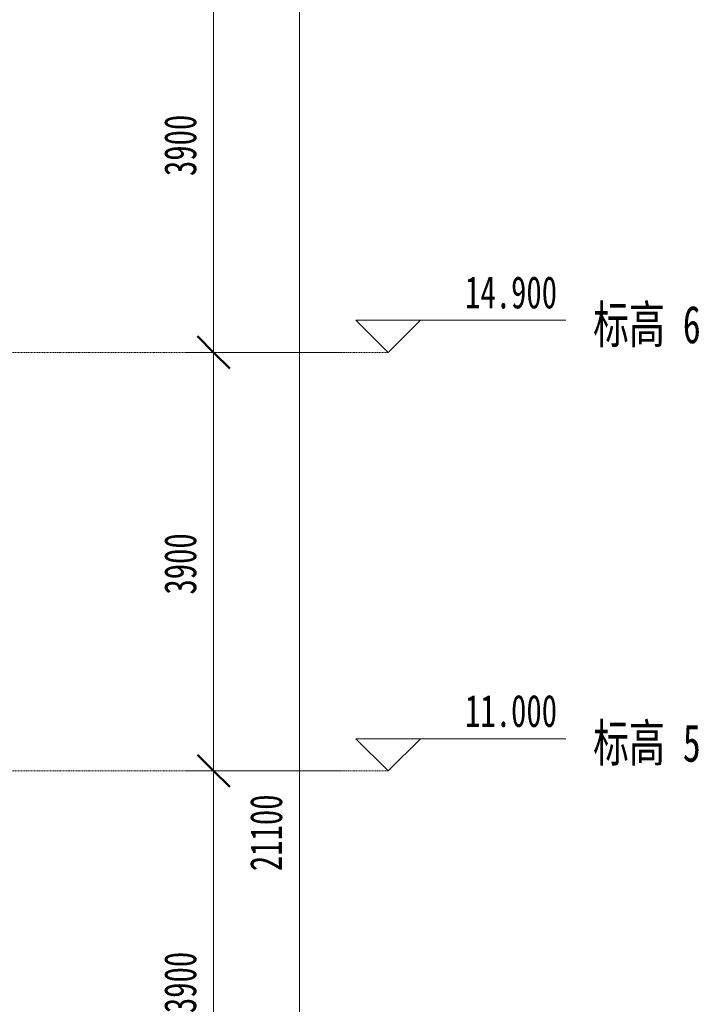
# Model space of a CAD drawing. Header units: millimetres. Extents: x -11855 to 17901, y -4699 to 23503.
# Tile 8 of 9: x 11622 to 17888, y 8825 to 18000. Entities that reach past the tile are written whole.
import ezdxf

# ---------------------------------------------------------------- set-up
doc = ezdxf.new("R2010")
doc.units = ezdxf.units.MM
doc.linetypes.add('中心线', pattern=[30, 12, -6, 6, -6])
for name, color, linetype, lineweight in [('A-ANNO-DIMS', 211, 'Continuous', 13), ('A-ANNO-DIMS-100', 211, 'Continuous', 13), ('A-FLOR-LEVL', 51, 'Continuous', 13)]:
    doc.layers.add(name, color=color, linetype=linetype, lineweight=lineweight)
doc.styles.add('宋体', font='txt', dxfattribs={"width": 0.7, "height": 300})
doc.styles.add('宋体_1', font='txt', dxfattribs={"width": 0.7, "height": 350})
doc.dimstyles.new('对角线_-_3mm_RomanD', dxfattribs={"dimscale": 304.8, "dimtxt": 377.427806, "dimasz": 0.984252, "dimexe": 0.82021, "dimexo": 0.0625, "dimgap": 0.328084, "dimtad": 1, "dimdec": 0, "dimzin": 0, "dimdsep": 46, "dimtxsty": '宋体', "dimblk1": 'OBLIQUE', "dimblk2": 'OBLIQUE', "dimsah": 1, "dimcen": 0.09, "dimazin": 0, "dimtfac": 1, "dimtdec": 4, "dimtix": 1, "dimtmove": 0, "dimatfit": 3, "dimfxl": 3.937008, "dimfxlon": 1, "dimtvp": 1, "dimtolj": 1, "dimtzin": 0, "dimarcsym": 2})

# ---------------------------------------------------------------- blocks, each defined once
blk = doc.blocks.new('标高 - 上标高标头-172274-1-1剖面图')
at = {"layer": 'A-FLOR-LEVL'}
for p, q in [((14755.4, 2900), (15055.4, 2600)), ((14755.4, 2900), (16709.1, 2900)), ((15355.4, 2900), (15055.4, 2600))]:
    blk.add_line(p, q, dxfattribs=at)
blk = doc.blocks.new('DIMBLOCK6-1-1剖面图')
at = {"layer": 'A-ANNO-DIMS-100', "lineweight": 50}
for p, q in [((13428.8, 18800), (13278.8, 18950)), ((13428.8, 18800), (13578.8, 18650)), ((13428.8, 14900), (13278.8, 15050)), ((13428.8, 14900), (13578.8, 14750))]:
    blk.add_line(p, q, dxfattribs=at)
at = {"layer": 'A-ANNO-DIMS-100'}
for p, q in [((14628.8, 18800), (13178.8, 18800)), ((13428.8, 18800), (13428.8, 14900)), ((13428.8, 18800), (14628.8, 18800)), ((14628.8, 14900), (13178.8, 14900)), ((13428.8, 14900), (14628.8, 14900))]:
    blk.add_line(p, q, dxfattribs=at)
at = {"layer": 'A-ANNO-DIMS-100', "color": 0, "insert": (12967.3, 16542.8), "char_height": 300, "width": 737.301, "attachment_point": 1, "rotation": 90, "line_spacing_factor": 0.877739, "style": '宋体'}
blk.add_mtext('3900', dxfattribs=at)
blk = doc.blocks.new('_Oblique')
at = {"color": 0, "linetype": 'ByBlock', "lineweight": -2}
blk.add_line((-0.5, -0.5), (0.5, 0.5), dxfattribs=at)
blk = doc.blocks.new('DIMBLOCK7-1-1剖面图')
at = {"layer": 'A-ANNO-DIMS-100', "lineweight": 50}
for p, q in [((13428.8, 14900), (13278.8, 15050)), ((13428.8, 14900), (13578.8, 14750)), ((13428.8, 11000), (13278.8, 11150)), ((13428.8, 11000), (13578.8, 10850))]:
    blk.add_line(p, q, dxfattribs=at)
at = {"layer": 'A-ANNO-DIMS-100'}
for p, q in [((14628.8, 14900), (13178.8, 14900)), ((13428.8, 14900), (13428.8, 11000)), ((13428.8, 14900), (14628.8, 14900)), ((14628.8, 11000), (13178.8, 11000)), ((13428.8, 11000), (14628.8, 11000))]:
    blk.add_line(p, q, dxfattribs=at)
at = {"layer": 'A-ANNO-DIMS-100', "color": 0, "insert": (12967.3, 12642.8), "char_height": 300, "width": 737.301, "attachment_point": 1, "rotation": 90, "line_spacing_factor": 0.877739, "style": '宋体'}
blk.add_mtext('3900', dxfattribs=at)
blk = doc.blocks.new('DIMBLOCK8-1-1剖面图')
at = {"layer": 'A-ANNO-DIMS-100', "lineweight": 50}
for p, q in [((13428.8, 11000), (13278.8, 11150)), ((13428.8, 11000), (13578.8, 10850)), ((13428.8, 7100), (13278.8, 7250)), ((13428.8, 7100), (13578.8, 6950))]:
    blk.add_line(p, q, dxfattribs=at)
at = {"layer": 'A-ANNO-DIMS-100'}
for p, q in [((14628.8, 11000), (13178.8, 11000)), ((13428.8, 11000), (13428.8, 7100)), ((13428.8, 11000), (14628.8, 11000)), ((14628.8, 7100), (13178.8, 7100)), ((13428.8, 7100), (14628.8, 7100))]:
    blk.add_line(p, q, dxfattribs=at)
at = {"layer": 'A-ANNO-DIMS-100', "color": 0, "insert": (12967.3, 8742.8), "char_height": 300, "width": 737.301, "attachment_point": 1, "rotation": 90, "line_spacing_factor": 0.877739, "style": '宋体'}
blk.add_mtext('3900', dxfattribs=at)
blk = doc.blocks.new('DIMBLOCK13-1-1剖面图')
at = {"layer": 'A-ANNO-DIMS-100', "lineweight": 50}
for p, q in [((14228.8, 21000), (14078.8, 21150)), ((14228.8, 21000), (14378.8, 20850)), ((14228.8, -100), (14078.8, 50)), ((14228.8, -100), (14378.8, -250))]:
    blk.add_line(p, q, dxfattribs=at)
at = {"layer": 'A-ANNO-DIMS-100'}
for p, q in [((15428.8, 21000), (13978.8, 21000)), ((14228.8, 21000), (14228.8, -100)), ((14228.8, 21000), (15428.8, 21000)), ((15428.8, -100), (13978.8, -100)), ((14228.8, -100), (15428.8, -100))]:
    blk.add_line(p, q, dxfattribs=at)
at = {"layer": 'A-ANNO-DIMS-100', "color": 0, "insert": (13767.3, 10066), "char_height": 300, "width": 921.626, "attachment_point": 1, "rotation": 90, "line_spacing_factor": 0.877739, "style": '宋体'}
blk.add_mtext('21100', dxfattribs=at)

msp = doc.modelspace()

# ---------------------------------------------------------------- linework, layer by layer
at = {"layer": 'A-FLOR-LEVL', "linetype": '中心线'}
for p, q in [((-11855.2, 14900), (15055.4, 14900)), ((-11855.2, 11000), (15055.4, 11000))]:
    msp.add_line(p, q, dxfattribs=at)

# ---------------------------------------------------------------- block references
at = {"layer": 'A-FLOR-LEVL'}
for p in [(0, 12300), (0, 8400)]:
    msp.add_blockref('标高 - 上标高标头-172274-1-1剖面图', p, dxfattribs=at)

# ---------------------------------------------------------------- texts
at = {"layer": 'A-FLOR-LEVL', "attachment_point": 1}
for s, insert, char_height, width, style in [('14.900', (15771.5, 15609.8), 300, 1144.81, '宋体'), ('标高 6', (16964.8, 15335), 350, 1301.94, '宋体_1'), ('11.000', (15771.5, 11709.8), 300, 1144.81, '宋体'), ('标高 5', (16964.8, 11435), 350, 1301.94, '宋体_1')]:
    msp.add_mtext(s, dxfattribs=dict(at, insert=insert, char_height=char_height, width=width, style=style))

# ---------------------------------------------------------------- dimensions: what is measured, and where the dimension line sits
at = {"layer": 'A-ANNO-DIMS'}
for base, p1, p2, override, picture, middle in [((14228.8, -100), (15428.8, 21000), (15428.8, -100), {"dimpost": '<>', "dimfxl": 21100}, 'DIMBLOCK13-1-1剖面图', (13978.8, 10450)), ((13428.8, 14900), (14628.8, 18800), (14628.8, 14900), {"dimpost": '<>', "dimfxl": 3900}, 'DIMBLOCK6-1-1剖面图', (13178.8, 16850)), ((13428.8, 11000), (14628.8, 14900), (14628.8, 11000), {"dimpost": '<>', "dimfxl": 3900}, 'DIMBLOCK7-1-1剖面图', (13178.8, 12950)), ((13428.8, 7100), (14628.8, 11000), (14628.8, 7100), {"dimpost": '<>', "dimfxl": 3900}, 'DIMBLOCK8-1-1剖面图', (13178.8, 9050))]:
    dim = msp.add_linear_dim(base=base, p1=p1, p2=p2, angle=90, dimstyle='对角线_-_3mm_RomanD', override=override, dxfattribs=at)
    dim.commit()
    dim.dimension.update_dxf_attribs({"geometry": picture, "text_midpoint": middle})

doc.saveas('drawing.dxf')
